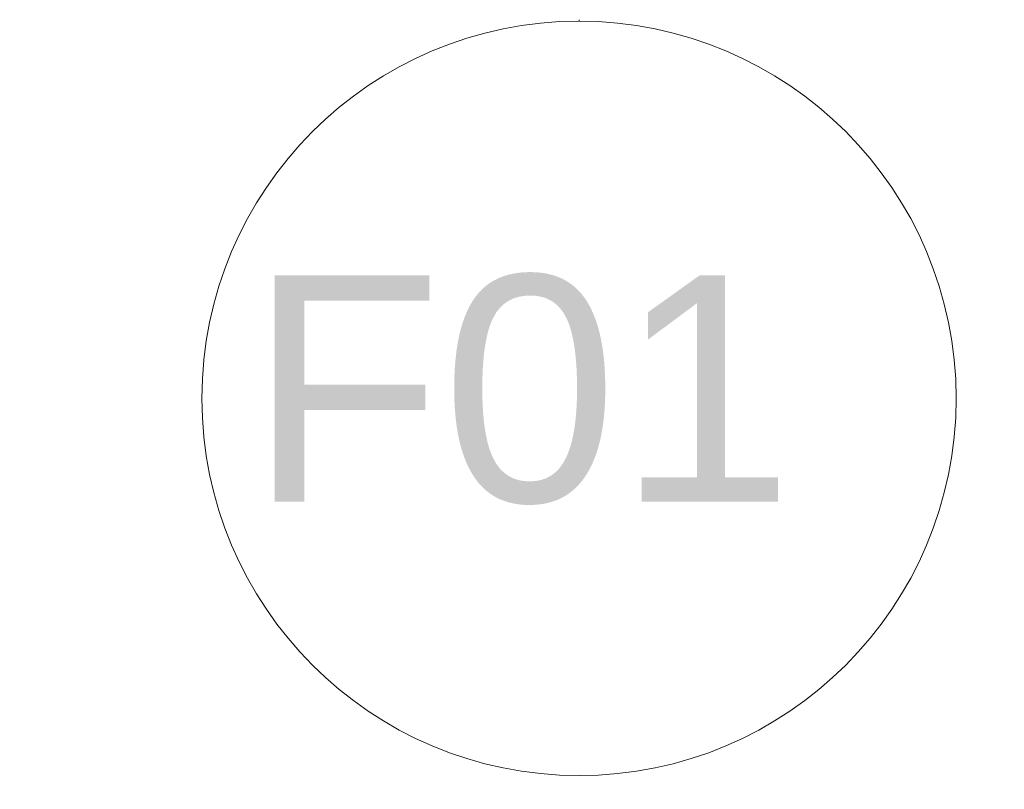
# Model space of a CAD drawing. Header units: millimetres. Extents: x -30280 to 19093, y -18706 to 4378.
# Tile 154 of 206: x -7178 to -5872, y -11770 to -10750. Entities that reach past the tile are written whole.
import ezdxf

# ---------------------------------------------------------------- set-up
doc = ezdxf.new("R2010")
doc.units = ezdxf.units.MM
doc.header["$MEASUREMENT"] = 0
doc.linetypes.add('Wipeout_Contour', pattern=[1000, 0, -1000])
doc.layers.add('02_ACAB_Anotacio Portes', color=7, linetype='Continuous')
doc.layers.add('02_ACAB_Anotacio Portes_Pluma_Nº__46', color=5, linetype='Continuous', lineweight=5)
doc.styles.add('Estilo_Generado_1', font='arial.ttf')

# ---------------------------------------------------------------- blocks, each defined once
blk = doc.blocks.new('Etiqueta_42_1', base_point=(-6436.1, -10750.9))
at = {"color": 254, "linetype": 'Wipeout_Contour', "lineweight": 0, "ltscale": 440900.384652}
blk.add_wipeout([(-6936.1, -11251.9), (-6936.1, -11251.9), (-6925.2, -11355.8), (-6892.9, -11455.2), (-6840.6, -11545.8), (-6770.7, -11623.4), (-6686.1, -11684.9), (-6590.6, -11727.4), (-6488.4, -11749.1), (-6383.8, -11749.1), (-6281.6, -11727.4), (-6186.1, -11684.9), (-6101.5, -11623.4), (-6031.6, -11545.8), (-5979.3, -11455.2), (-5947, -11355.8), (-5936.1, -11251.9), (-5936.1, -11251.9), (-5936.1, -11251.9), (-5947, -11147.9), (-5979.3, -11048.5), (-6031.6, -10958), (-6101.5, -10880.3), (-6186.1, -10818.8), (-6281.6, -10776.3), (-6383.8, -10754.6), (-6488.4, -10754.6), (-6590.6, -10776.3), (-6686.1, -10818.8), (-6770.7, -10880.3), (-6840.6, -10958), (-6892.9, -11048.5), (-6925.2, -11147.9)], dxfattribs=at).dxf.layer = '02_ACAB_Anotacio Portes'
at = {"layer": '02_ACAB_Anotacio Portes_Pluma_Nº__46', "color": 5, "linetype": 'Continuous', "lineweight": 5}
for p, q in [((-6436.1, -10750), (-6436.1, -10751.8)), ((-6436.1, -10751.8), (-6436.1, -10751.9))]:
    blk.add_line(p, q, dxfattribs=at)
at = {"layer": '02_ACAB_Anotacio Portes_Pluma_Nº__46', "color": 5, "linetype": 'Continuous', "lineweight": 5, "flags": 128}
blk.add_lwpolyline([(-6936.1, -11251.9, 1), (-5936.1, -11251.9, 1)], format="xyb", close=True, dxfattribs=at)
at = {"layer": '02_ACAB_Anotacio Portes_Pluma_Nº__46', "color": 5, "lineweight": 5, "insert": (-6436.1, -11089), "char_height": 300, "attachment_point": 2, "style": 'Estilo_Generado_1'}
blk.add_mtext('\\A1;{\\pqc;\\pt0,46000;\\fArial|b0|i0|c0|p0;\\W1.000000;F01\\fArial|b0|i0|c0|p0;\\W1.000000;\\A1{\\H.66x;\\S^  ;}\\fArial|b0|i0|c0|p0;\\W1.000000;\\fArial|b0|i0|c0|p0;\\W1.000000;\\A1{\\H.66x;\\S^  ;}\\fArial|b0|i0|c0|p0;\\W1.000000; \\fArial|b0|i0|c0|p0;\\W1.000000;\\fArial|b0|i0|c0|p0;\\W1.000000;\\fArial|b0|i0|c0|p0;\\W1.000000;\\fArial|b0|i0|c0|p0;\\W1.000000;\\fArial|b0|i0|c0|p0;\\W1.000000;\\fArial|b0|i0|c0|p0;\\W1.000000;\\fArial|b0|i0|c0|p0;\\W1.000000;\\fArial|b0|i0|c0|p0;\\W1.000000;\\fArial|b0|i0|c0|p0;\\W1.000000;\\fArial|b0|i0|c0|p0;\\W1.000000;\\fArial|b0|i0|c0|p0;\\W1.000000;\\fArial|b0|i0|c0|p0;\\W1.000000;\\fArial|b0|i0|c0|p0;\\W1.000000;\\fArial|b0|i0|c0|p0;\\W1.000000;\\fArial|b0|i0|c0|p0;\\W1.000000;\\fArial|b0|i0|c0|p0;\\W1.000000;\\fArial|b0|i0|c0|p0;\\W1.000000;\\fArial|b0|i0|c0|p0;\\W1.000000;\\fArial|b0|i0|c0|p0;\\W1.000000;\\fArial|b0|i0|c0|p0;\\W1.000000;\\fArial|b0|i0|c0|p0;\\W1.000000;\\fArial|b0|i0|c0|p0;\\W1.000000;\\fArial|b0|i0|c0|p0;\\W1.000000;\\fArial|b0|i0|c0|p0;\\W1.000000;\\fArial|b0|i0|c0|p0;\\W1.000000;\\fArial|b0|i0|c0|p0;\\W1.000000;\\fArial|b0|i0|c0|p0;\\W1.000000;\\fArial|b0|i0|c0|p0;\\W1.000000;\\fArial|b0|i0|c0|p0;\\W1.000000;\\fArial|b0|i0|c0|p0;\\W1.000000;\\fArial|b0|i0|c0|p0;\\W1.000000;\\fArial|b0|i0|c0|p0;\\W1.000000;\\fArial|b0|i0|c0|p0;\\W1.000000;\\fArial|b0|i0|c0|p0;\\W1.000000;\\fArial|b0|i0|c0|p0;\\W1.000000;\\fArial|b0|i0|c0|p0;\\W1.000000;\\fArial|b0|i0|c0|p0;\\W1.000000;\\fArial|b0|i0|c0|p0;\\W1.000000;\\fArial|b0|i0|c0|p0;\\W1.000000;\\fArial|b0|i0|c0|p0;\\W1.000000;\\fArial|b0|i0|c0|p0;\\W1.000000;\\fArial|b0|i0|c0|p0;\\W1.000000;\\fArial|b0|i0|c0|p0;\\W1.000000;}', dxfattribs=at)

msp = doc.modelspace()

# ---------------------------------------------------------------- block references
at = {"layer": '02_ACAB_Anotacio Portes', "color": 5, "linetype": 'Continuous', "lineweight": 5}
msp.add_blockref('Etiqueta_42_1', (-6436.1, -10750.9), dxfattribs=at)

doc.saveas('drawing.dxf')
